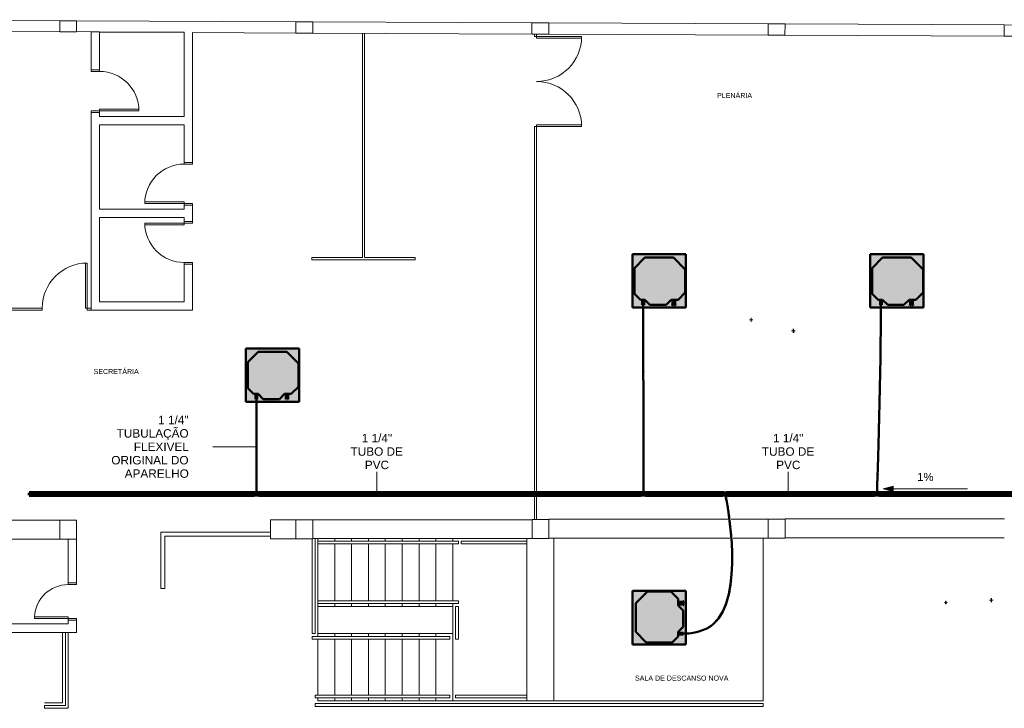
# Model space of a CAD drawing. Header units: millimetres. Extents: x -12292 to 200521, y -11012 to 10710.
# Tile 100 of 105: x 4952 to 22464, y -1882 to 10369. Entities that reach past the tile are written whole.
import ezdxf

# ---------------------------------------------------------------- set-up
doc = ezdxf.new("R2010")
doc.units = ezdxf.units.MM
doc.linetypes.add('Centro', pattern=[30, 12, -6, 6, -6])
doc.linetypes.add('Oculto 1_5', pattern=[2.2, 1.5, -0.7])
for name, color, linetype, lineweight in [('A-DETL', 90, 'Oculto 1_5', 18), ('DIVISORIAS', 7, 'Continuous', 18), ('ESQ', 7, 'Continuous', 18), ('G-ANNO-DIMS', 111, 'Continuous', 9), ('G-ANNO-TEXT', 231, 'Continuous', 18), ('M-EQPM', 50, 'Continuous', 50), ('P-PIPE', 3, 'Continuous', 70), ('P-PIPE-CNTR', 3, 'Centro', 50), ('P-PIPE-IDEN', 2, 'Continuous', 9), ('PAREDES', 7, 'Continuous', 18), ('PEM1-Layout Superior_dwg', 8, 'Continuous', 18), ('PILAR', 7, 'Continuous', 18)]:
    doc.layers.add(name, color=color, linetype=linetype, lineweight=lineweight)
doc.styles.add('Arial_1', font='arial.ttf', dxfattribs={"height": 144})
doc.styles.add('Arial_2', font='arial.ttf', dxfattribs={"height": 150})
doc.styles.add('Arial_3', font='arial.ttf', dxfattribs={"height": 90})

# ---------------------------------------------------------------- blocks, each defined once
blk = doc.blocks.new('Midea_VRF_Indoor_4-way Cassette_MI-56_71_80_Q4_DHN1-D _2nd DC_ - MI2-71Q4DHN1-V9-DRENO PAVIMENTO SUPERIOR')
at = {"layer": 'M-EQPM', "linetype": 'Oculto 1_5', "lineweight": 18}
h = blk.add_hatch(color=256, dxfattribs=at)
h.paths.add_polyline_path([(475, 266), (475, 475), (-475, 475), (-475, -475), (475, -475), (475, 266)])
h.paths.add_polyline_path([(438, 271), (438, 265), (426, 265), (426, 271), (425, 271), (425, 265), (335, 265), (335, 244), (434, 244), (434, 234), (335, 234), (335, 215), (425, 125), (425, -165), (335, -255), (335, -269), (425, -270), (425, -301), (335, -301), (335, -335), (230, -440), (-230, -440), (-415, -255), (-415, 255), (-206, 464), (206, 464), (335, 335), (335, 281), (425, 281), (425, 275), (426, 275), (426, 282), (438, 281), (438, 273)])
for points in [[(425, 5), (425, 125), (335, 215), (335, 335), (206, 464), (-206, 464), (-415, 255), (-415, -255), (-230, -440), (230, -440), (335, -335), (335, -255), (425, -165)], [(425, 268), (425, 281), (335, 281), (335, 265), (425, 266), (425, 266)], [(425, 239), (425, 244), (335, 244), (335, 235), (425, 235), (425, 238)], [(425, -285), (425, -269), (335, -270), (335, -301), (425, -300), (425, -289)]]:
    blk.add_hatch(color=256, dxfattribs=at).paths.add_polyline_path(points)
at = {"layer": 'M-EQPM'}
for p, q in [((0, 475), (-475, 475)), ((-475, 475), (-475, -475)), ((-475, -475), (-475, 475)), ((-475, 475), (475, 475)), ((-206, 464), (-415, 255)), ((-415, 255), (-206, 464)), ((206, 464), (-206, 464)), ((-206, 464), (206, 464)), ((475, 475), (0, 475)), ((335, 335), (206, 464)), ((206, 464), (335, 335)), ((475, -475), (475, 475)), ((475, 475), (475, -475)), ((-415, 255), (-415, -255)), ((-415, -255), (-415, 255)), ((335, 215), (335, 335)), ((335, 335), (335, 215)), ((425, 281), (335, 281)), ((335, 265), (425, 265)), ((425, 244), (335, 244)), ((335, 235), (425, 235)), ((425, 125), (335, 215)), ((335, 215), (425, 125)), ((425, 265), (425, 281)), ((425, -165), (425, 125)), ((425, 125), (425, -165)), ((335, -255), (425, -165)), ((425, -165), (335, -255)), ((-415, -255), (-230, -440)), ((-230, -440), (-415, -255)), ((230, -440), (335, -335)), ((335, -335), (230, -440)), ((335, -335), (335, -255)), ((335, -255), (335, -335)), ((425, -269), (335, -269)), ((335, -301), (425, -301)), ((425, -301), (425, -269)), ((-475, -475), (475, -475)), ((475, -475), (-475, -475)), ((-230, -440), (230, -440)), ((230, -440), (-230, -440))]:
    blk.add_line(p, q, dxfattribs=at)
blk = doc.blocks.new('Midea_VRF_Indoor_4-way Cassette_MI-56_71_80_Q4_DHN1-D _2nd DC_ - MI2-71Q4DHN1-V10-DRENO PAVIMENTO SUPERIOR')
at = {"layer": 'M-EQPM', "linetype": 'Oculto 1_5', "lineweight": 18}
h = blk.add_hatch(color=256, dxfattribs=at)
h.paths.add_polyline_path([(475, 235), (475, 475), (-475, 475), (-475, -475), (475, -475), (475, 235)])
h.paths.add_polyline_path([(438, 269), (438, 265), (426, 265), (426, 271), (425, 271), (425, 265), (335, 265), (335, 244), (425, 244), (425, 235), (335, 235), (335, 215), (425, 125), (425, -165), (335, -255), (335, -269), (425, -270), (425, -301), (335, -301), (335, -335), (230, -440), (-230, -440), (-415, -255), (-415, 255), (-206, 464), (206, 464), (335, 335), (335, 281), (425, 281), (425, 275), (426, 275), (426, 282), (438, 281), (438, 269)])
h.paths.add_polyline_path([(435, 235), (435, 234), (426, 235), (426, 244), (435, 244), (435, 235)])
for points in [[(425, 125), (335, 215), (335, 335), (206, 464), (-206, 464), (-415, 255), (-415, -255), (-230, -440), (230, -440), (335, -335), (335, -255), (425, -165), (425, -97)], [(425, 268), (425, 281), (335, 281), (335, 265), (425, 266), (425, 266)], [(425, 243), (425, 244), (335, 244), (335, 235), (425, 235), (425, 242)], [(425, -285), (425, -269), (335, -270), (335, -301), (425, -300), (425, -289)]]:
    blk.add_hatch(color=256, dxfattribs=at).paths.add_polyline_path(points)
at = {"layer": 'M-EQPM'}
for p, q in [((0, 475), (-475, 475)), ((-475, 475), (-475, -475)), ((-475, -475), (-475, 475)), ((-475, 475), (475, 475)), ((-206, 464), (-415, 255)), ((-415, 255), (-206, 464)), ((206, 464), (-206, 464)), ((-206, 464), (206, 464)), ((475, 475), (0, 475)), ((335, 335), (206, 464)), ((206, 464), (335, 335)), ((475, -475), (475, 475)), ((475, 475), (475, -475)), ((-415, 255), (-415, -255)), ((-415, -255), (-415, 255)), ((335, 215), (335, 335)), ((335, 335), (335, 215)), ((425, 281), (335, 281)), ((335, 265), (425, 265)), ((425, 244), (335, 244)), ((335, 235), (425, 235)), ((425, 125), (335, 215)), ((335, 215), (425, 125)), ((425, 265), (425, 281)), ((425, 235), (425, 244)), ((425, -165), (425, 125)), ((425, 125), (425, -165)), ((335, -255), (425, -165)), ((425, -165), (335, -255)), ((-415, -255), (-230, -440)), ((-230, -440), (-415, -255)), ((230, -440), (335, -335)), ((335, -335), (230, -440)), ((335, -335), (335, -255)), ((335, -255), (335, -335)), ((425, -269), (335, -269)), ((335, -301), (425, -301)), ((425, -301), (425, -269)), ((-475, -475), (475, -475)), ((475, -475), (-475, -475)), ((-230, -440), (230, -440)), ((230, -440), (-230, -440))]:
    blk.add_line(p, q, dxfattribs=at)
blk = doc.blocks.new('Midea_VRF_Indoor_4-way Cassette_MI-56_71_80_Q4_DHN1-D _2nd DC_ - MI2-71Q4DHN1-V11-DRENO PAVIMENTO SUPERIOR')
at = {"layer": 'M-EQPM', "linetype": 'Oculto 1_5', "lineweight": 18}
h = blk.add_hatch(color=256, dxfattribs=at)
h.paths.add_polyline_path([(475, 279), (475, 475), (-475, 475), (-475, -475), (475, -475), (475, 277)])
h.paths.add_polyline_path([(425, 279), (425, 265), (335, 265), (335, 244), (425, 244), (425, 235), (335, 235), (335, 215), (425, 125), (425, -165), (335, -255), (335, -269), (425, -270), (425, -301), (335, -301), (335, -335), (230, -440), (-230, -440), (-415, -255), (-415, 255), (-206, 464), (206, 464), (335, 335), (335, 281), (425, 281), (425, 280)])
for points in [[(425, 9), (425, 125), (335, 215), (335, 335), (206, 464), (-206, 464), (-415, 255), (-415, -255), (-230, -440), (230, -440), (335, -335), (335, -255), (425, -165)], [(425, 268), (425, 281), (335, 281), (335, 265), (425, 266), (425, 266)], [(425, 244), (425, 244), (335, 244), (335, 235), (425, 235), (425, 244)], [(425, -285), (425, -269), (335, -270), (335, -301), (425, -300), (425, -289)]]:
    blk.add_hatch(color=256, dxfattribs=at).paths.add_polyline_path(points)
at = {"layer": 'M-EQPM'}
for p, q in [((0, 475), (-475, 475)), ((-475, 475), (-475, -475)), ((-475, -475), (-475, 475)), ((-475, 475), (475, 475)), ((-206, 464), (-415, 255)), ((-415, 255), (-206, 464)), ((206, 464), (-206, 464)), ((-206, 464), (206, 464)), ((475, 475), (0, 475)), ((335, 335), (206, 464)), ((206, 464), (335, 335)), ((475, -475), (475, 475)), ((475, 475), (475, -475)), ((-415, 255), (-415, -255)), ((-415, -255), (-415, 255)), ((335, 215), (335, 335)), ((335, 335), (335, 215)), ((425, 281), (335, 281)), ((335, 265), (425, 265)), ((425, 244), (335, 244)), ((335, 235), (425, 235)), ((425, 125), (335, 215)), ((335, 215), (425, 125)), ((425, 265), (425, 281)), ((425, 235), (425, 244)), ((425, -165), (425, 125)), ((425, 125), (425, -165)), ((335, -255), (425, -165)), ((425, -165), (335, -255)), ((-415, -255), (-230, -440)), ((-230, -440), (-415, -255)), ((230, -440), (335, -335)), ((335, -335), (230, -440)), ((335, -335), (335, -255)), ((335, -255), (335, -335)), ((425, -269), (335, -269)), ((335, -301), (425, -301)), ((425, -301), (425, -269)), ((-475, -475), (475, -475)), ((475, -475), (-475, -475)), ((-230, -440), (230, -440)), ((230, -440), (-230, -440))]:
    blk.add_line(p, q, dxfattribs=at)
blk = doc.blocks.new('Midea_VRF_Indoor_4-way Cassette_MI-56_71_80_Q4_DHN1-D _2nd DC_ - MI2-71Q4DHN1-V16-DRENO PAVIMENTO SUPERIOR')
at = {"layer": 'M-EQPM', "linetype": 'Oculto 1_5', "lineweight": 18}
h = blk.add_hatch(color=256, dxfattribs=at)
h.paths.add_polyline_path([(-475, -475), (475, -475), (475, 475), (-475, 475), (-475, -440)])
h.paths.add_polyline_path([(230, -440), (-230, -440), (-415, -255), (-415, 255), (-206, 464), (206, 464), (335, 335), (335, 281), (425, 281), (425, 275), (426, 275), (426, 282), (438, 281), (438, 265), (426, 265), (426, 271), (425, 271), (425, 265), (335, 265), (335, 244), (425, 244), (425, 235), (335, 235), (335, 215), (425, 125), (425, -165), (335, -255), (335, -269), (425, -270), (425, -301), (335, -301), (335, -335)])
h.paths.add_polyline_path([(426, 234), (426, 244), (435, 244), (435, 234)])
for points in [[(230, -440), (335, -335), (335, -255), (425, -165), (425, 125), (335, 215), (335, 335), (206, 464), (-206, 464), (-415, 255), (-415, -255), (-230, -440), (5, -440)], [(425, 265), (425, 281), (335, 281), (335, 265)], [(335, 235), (425, 235), (425, 244), (335, 244), (335, 235)], [(335, -301), (425, -300), (425, -269), (335, -270), (335, -300)]]:
    blk.add_hatch(color=256, dxfattribs=at).paths.add_polyline_path(points)
at = {"layer": 'M-EQPM'}
for p, q in [((0, 475), (-475, 475)), ((-475, 475), (-475, -475)), ((-475, -475), (-475, 475)), ((-475, 475), (475, 475)), ((-206, 464), (-415, 255)), ((-415, 255), (-206, 464)), ((206, 464), (-206, 464)), ((-206, 464), (206, 464)), ((475, 475), (0, 475)), ((335, 335), (206, 464)), ((206, 464), (335, 335)), ((475, -475), (475, 475)), ((475, 475), (475, -475)), ((-415, 255), (-415, -255)), ((-415, -255), (-415, 255)), ((335, 215), (335, 335)), ((335, 335), (335, 215)), ((425, 281), (335, 281)), ((335, 265), (425, 265)), ((425, 244), (335, 244)), ((335, 235), (425, 235)), ((425, 125), (335, 215)), ((335, 215), (425, 125)), ((425, 265), (425, 281)), ((425, 235), (425, 244)), ((425, -165), (425, 125)), ((425, 125), (425, -165)), ((335, -255), (425, -165)), ((425, -165), (335, -255)), ((-415, -255), (-230, -440)), ((-230, -440), (-415, -255)), ((230, -440), (335, -335)), ((335, -335), (230, -440)), ((335, -335), (335, -255)), ((335, -255), (335, -335)), ((425, -269), (335, -269)), ((335, -301), (425, -301)), ((425, -301), (425, -269)), ((-475, -475), (475, -475)), ((475, -475), (-475, -475)), ((-230, -440), (230, -440)), ((230, -440), (-230, -440))]:
    blk.add_line(p, q, dxfattribs=at)
blk = doc.blocks.new('PEM1-Layout Superior_dwg_p60-964932-DRENO PAVIMENTO SUPERIOR')
at = {"layer": 'ESQ', "flags": 128}
blk.add_lwpolyline([(60, 750), (30, 750), (30, 150), (60, 150)], close=True, dxfattribs=at)
for points in [[(0, 0), (30, 0), (30, 150), (0, 150)], [(660, 0), (630, 0), (630, 150), (660, 150)]]:
    blk.add_lwpolyline(points, dxfattribs=at)
at = {"layer": 'ESQ'}
blk.add_arc((30, 151), 600, 359.9284, 87.1345, dxfattribs=at)
blk = doc.blocks.new('PEM1-Layout Superior_dwg-964791-DRENO PAVIMENTO SUPERIOR')
at = {"layer": 'DIVISORIAS'}
for p, q in [((43942, 58340), (43942, 57935)), ((43982, 57935), (43982, 58340))]:
    blk.add_line(p, q, dxfattribs=at)
at = {"layer": 'DIVISORIAS', "flags": 128}
for points in [[(40922, 66585), (40922, 62596), (41822, 62596), (41822, 62556), (39982, 62556), (39982, 62596), (40882, 62596), (40882, 66585)], [(43942, 66571), (43942, 66527), (43982, 66527), (43982, 66571)], [(43982, 58440), (43982, 64927), (43942, 64927), (43942, 58440)], [(29422, 61697), (35189, 61697), (35189, 61657), (29422, 61657)], [(36059, 61657), (35989, 61657), (35989, 61697), (36059, 61697)]]:
    blk.add_lwpolyline(points, dxfattribs=at)
for points in [[(43982, 66527), (43982, 66497), (44782, 66497), (44782, 66527)], [(43982, 64927), (43982, 64957), (44782, 64957), (44782, 64927)], [(35989, 61697), (35959, 61697), (35959, 62497), (35989, 62497)]]:
    blk.add_lwpolyline(points, close=True, dxfattribs=at)
at = {"layer": 'ESQ', "flags": 128}
for points in [[(36059, 65937), (36059, 65907), (36209, 65907), (36209, 65937)], [(36059, 65177), (36059, 65207), (36209, 65207), (36209, 65177)], [(37862, 64287), (37862, 64257), (37712, 64257), (37712, 64287)], [(37862, 63527), (37862, 63557), (37712, 63557), (37712, 63527)], [(37862, 63237), (37862, 63207), (37712, 63207), (37712, 63237)], [(37862, 62477), (37862, 62507), (37712, 62507), (37712, 62477)], [(39990, 57590), (39990, 55906), (40040, 55906), (40040, 57590)], [(40090, 57550), (42590, 57550), (42590, 57500), (40090, 57500)], [(40090, 56490), (42590, 56490), (42590, 56440), (40090, 56440)], [(35230, 54676), (35550, 54676), (35550, 55926)], [(35600, 55926), (35600, 54626), (35230, 54626), (35230, 54576), (35650, 54576), (35650, 55926)]]:
    blk.add_lwpolyline(points, dxfattribs=at)
for points in [[(36909, 65237), (36909, 65207), (36209, 65207), (36209, 65237)], [(37012, 63587), (37012, 63557), (37712, 63557), (37712, 63587)], [(37012, 63177), (37012, 63207), (37712, 63207), (37712, 63177)], [(39250, 57710), (37300, 57710), (37300, 56710), (37370, 56710), (37370, 57640), (39250, 57640), (37370, 57640), (37370, 56710), (37300, 56710), (37300, 57710)], [(43810, 57550), (42640, 57550), (42640, 57500), (43810, 57500)], [(42540, 56390), (42590, 56390), (42590, 55806), (42540, 55806)], [(39991, 55806), (42440, 55806), (42440, 55856), (39991, 55856)], [(40040, 54760), (42438, 54760), (42438, 54810), (40040, 54810)], [(40041, 54660), (43890, 54660), (48010, 54660), (48010, 54610), (40041, 54610)], [(43810, 54810), (42540, 54810), (42540, 54760), (43810, 54760)]]:
    blk.add_lwpolyline(points, close=True, dxfattribs=at)
at = {"layer": 'ESQ'}
for centre, radius, start, end in [((43982, 66527), 800, 270, 0), ((36209, 65207), 700, 0, 90), ((43982, 64927), 800, 0, 90), ((37711, 63558), 699, 89.9155, 180.0359), ((37711, 63207), 699, 179.9641, 270.0845), ((35989, 61697), 800, 90, 180)]:
    blk.add_arc(centre, radius, start, end, dxfattribs=at)
at = {"layer": 'PAREDES'}
for p, q in [((31600, 66827), (35760, 66809)), ((35800, 66808), (39700, 66790)), ((40000, 66789), (43899, 66771)), ((44199, 66770), (48099, 66752)), ((48399, 66751), (52299, 66733)), ((36059, 66608), (36209, 66608)), ((39999, 66589), (43898, 66571)), ((44198, 66570), (48098, 66552)), ((48398, 66551), (52298, 66534)), ((35500, 57925), (31600, 57925)), ((40000, 57931), (43910, 57931)), ((47380, 57940), (44200, 57940)), ((48100, 57940), (47441, 57940)), ((52300, 57946), (48400, 57946)), ((43900, 57595), (40000, 57595)), ((40090, 55856), (40090, 57590)), ((40390, 57590), (40390, 57550)), ((40390, 57500), (40390, 56490)), ((40690, 57590), (40690, 57550)), ((40690, 57500), (40690, 56490)), ((40990, 57590), (40990, 57550)), ((40990, 57500), (40990, 56490)), ((41290, 57590), (41290, 57550)), ((41290, 57500), (41290, 56490)), ((41590, 57590), (41590, 57550)), ((41590, 57500), (41590, 56490)), ((41890, 57590), (41890, 57550)), ((41890, 57500), (41890, 56490)), ((42190, 57590), (42190, 57550)), ((42190, 57500), (42190, 56490)), ((42490, 57550), (42490, 57590)), ((42490, 56490), (42490, 57500)), ((43810, 57596), (43810, 54710)), ((47415, 57600), (44200, 57600)), ((44290, 57596), (44290, 54710)), ((48100, 57600), (47475, 57600)), ((52297, 57606), (48400, 57606)), ((42490, 56390), (40090, 56390)), ((40390, 56440), (40390, 56390)), ((40690, 56440), (40690, 56390)), ((40990, 56440), (40990, 56390)), ((41290, 56440), (41290, 56390)), ((41590, 56440), (41590, 56390)), ((41890, 56440), (41890, 56390)), ((42190, 56440), (42190, 56390)), ((42490, 54707), (42490, 56440)), ((42490, 55906), (40090, 55906)), ((40390, 55856), (40390, 55906)), ((40690, 55856), (40690, 55906)), ((40990, 55856), (40990, 55906)), ((41290, 55856), (41290, 55906)), ((41590, 55856), (41590, 55906)), ((41890, 55856), (41890, 55906)), ((42190, 55856), (42190, 55906)), ((40090, 54810), (40090, 55806)), ((40390, 54810), (40390, 55806)), ((40690, 54810), (40690, 55806)), ((40990, 54810), (40990, 55806)), ((41290, 54810), (41290, 55806)), ((41590, 54810), (41590, 55806)), ((41890, 54810), (41890, 55806)), ((42190, 54810), (42190, 55806)), ((40390, 54709), (40390, 54760)), ((40690, 54709), (40690, 54760)), ((40990, 54709), (40990, 54760)), ((41290, 54708), (41290, 54760)), ((41590, 54708), (41590, 54760)), ((41890, 54708), (41890, 54760)), ((42190, 54707), (42190, 54760))]:
    blk.add_line(p, q, dxfattribs=at)
at = {"layer": 'PAREDES', "flags": 128}
for points in [[(31599, 66627), (36059, 66608), (36059, 65937), (36209, 65937), (36209, 66607), (37712, 66607)], [(37712, 66607), (37712, 65107), (36209, 65107), (36209, 65177), (36059, 65177), (36059, 61657), (37862, 61657), (37862, 62477), (37712, 62477), (37712, 61807), (36209, 61807), (36209, 63307), (37712, 63307), (37712, 63237), (37862, 63237), (37862, 63527), (37712, 63527), (37712, 63457), (36209, 63457), (36209, 64957), (37712, 64957), (37712, 64287), (37862, 64287), (37862, 66599), (39699, 66590)], [(39700, 57590), (39250, 57590), (39250, 57930), (39700, 57930)], [(31600, 57582), (33780, 57582), (33780, 55386), (33710, 55386), (33710, 55236), (33780, 55236), (33780, 54676), (33930, 54676), (33930, 55926), (35800, 55926), (35800, 56146), (35650, 56146), (35650, 56076), (33930, 56076), (33930, 57584), (35500, 57584)], [(35800, 57586), (35800, 56806), (35650, 56806), (35650, 57585)], [(48010, 57600), (48010, 54710), (40090, 54710), (40090, 54760)]]:
    blk.add_lwpolyline(points, dxfattribs=at)
at = {"layer": 'PILAR', "flags": 128}
for points in [[(35500, 66809), (35800, 66808), (35799, 66608), (35499, 66609)], [(39700, 66790), (40000, 66789), (39999, 66589), (39699, 66590)], [(43899, 66771), (44199, 66770), (44198, 66570), (43898, 66571)], [(48099, 66752), (48399, 66751), (48398, 66551), (48098, 66552)], [(52299, 66733), (52599, 66732), (52598, 66532), (52298, 66534)], [(44200, 57596), (43900, 57596), (43900, 57935), (44200, 57935)], [(48400, 57941), (48100, 57941), (48100, 57600), (48400, 57600)]]:
    blk.add_lwpolyline(points, close=True, dxfattribs=at)
for points in [[(35800, 57925), (35500, 57925), (35500, 57585), (35800, 57585), (35800, 57926)], [(40000, 57590), (39700, 57590), (39700, 57930), (40000, 57930), (40000, 57591)]]:
    blk.add_lwpolyline(points, dxfattribs=at)
at = {"rotation": 90}
blk.add_blockref('PEM1-Layout Superior_dwg_p60-964932-DRENO PAVIMENTO SUPERIOR', (35800, 56146), dxfattribs=at)

msp = doc.modelspace()

# ---------------------------------------------------------------- hatches: boundary and pattern name
at = {"layer": 'G-ANNO-DIMS'}
msp.add_hatch(color=256, dxfattribs=at).paths.add_polyline_path([(20309, 2022), (20489, 1974), (20489, 2070)])
at = {"layer": 'P-PIPE'}
for color, points in [(4, [(16563, 5287), (16572, 5287), (16571, 5296), (16562, 5296), (16562, 5287)]), (4, [(16609, 5283), (16609, 5295), (16592, 5295), (16592, 5283), (16609, 5283)]), (4, [(16603, 5295), (16603, 5296), (16599, 5296), (16599, 5295), (16601, 5295)]), (4, [(20798, 5286), (20800, 5286), (20799, 5295), (20790, 5295), (20790, 5286), (20797, 5286)]), (4, [(20828, 5283), (20837, 5283), (20837, 5295), (20820, 5295), (20820, 5283), (20826, 5283)]), (4, [(20830, 5295), (20830, 5296), (20826, 5296), (20826, 5295), (20828, 5295)]), (4, [(17967, 5024), (17969, 5024), (17968, 5033), (17958, 5033), (17958, 5024), (17966, 5024)]), (4, [(18708, 4830), (18723, 4830), (18723, 4842), (18706, 4842), (18706, 4830), (18707, 4830)]), (4, [(18710, 4829), (18721, 4829), (18721, 4830), (18708, 4830), (18708, 4829)]), (130, [(9123, 1912), (9122, 1922), (9122, 1932), (5123, 1932), (5123, 1912), (8998, 1912)]), (4, [(9122, 1915), (9122, 1928), (9122, 1916)]), (130, [(9184, 1932), (9204, 1932), (9204, 1949), (9185, 1948), (9184, 1932), (9204, 1937)]), (130, [(9204, 1916), (9204, 1932), (9184, 1932), (9185, 1916), (9204, 1916)]), (130, [(9204, 1932), (16001, 1932), (16002, 1952), (9204, 1952), (9204, 1937)]), (130, [(16002, 1912), (16001, 1922), (16001, 1932), (9204, 1932), (9204, 1912), (15874, 1912)]), (4, [(16001, 1915), (16001, 1928), (16001, 1916)]), (130, [(16063, 1932), (16083, 1932), (16083, 1949), (16063, 1948), (16063, 1932), (16083, 1937)]), (130, [(16064, 1916), (16083, 1916), (16083, 1932), (16063, 1932), (16063, 1916)]), (130, [(17458, 1912), (17458, 1922), (17458, 1932), (16083, 1932), (16083, 1912), (17249, 1912)]), (130, [(17477, 1916), (17477, 1924), (17477, 1932), (17458, 1932), (17458, 1916), (17477, 1916)]), (4, [(17458, 1915), (17458, 1928), (17458, 1916)]), (130, [(17520, 1932), (17539, 1932), (17539, 1949), (17520, 1948), (17520, 1932), (17539, 1937)]), (130, [(17539, 1916), (17539, 1932), (17520, 1932), (17520, 1916), (17539, 1916)]), (130, [(19083, 1932), (20155, 1932), (20155, 1952), (17539, 1952), (17539, 1932), (18166, 1932)]), (130, [(20155, 1912), (20155, 1922), (20155, 1932), (17539, 1932), (17539, 1912), (20000, 1912)]), (130, [(20174, 1916), (20174, 1924), (20174, 1932), (20155, 1932), (20155, 1916), (20174, 1916)]), (130, [(20217, 1932), (20236, 1932), (20236, 1949), (20217, 1948), (20217, 1932), (20236, 1937)]), (130, [(20236, 1916), (20236, 1932), (20217, 1932), (20217, 1916), (20236, 1916)]), (130, [(20236, 1932), (24309, 1932), (24309, 1952), (20236, 1952), (20236, 1937)]), (130, [(24309, 1912), (24309, 1922), (24309, 1932), (20236, 1932), (20236, 1912), (24125, 1912)]), (4, [(20155, 1915), (20155, 1922), (20155, 1916)]), (4, [(16752, 2), (16753, 2), (16753, 6), (16752, 6), (16752, 4)]), (4, [(16753, -4), (16765, -4), (16765, 13), (16753, 12), (16753, -4)]), (4, [(21430, -7), (21430, 1), (21420, 1), (21421, -7), (21430, -7)]), (4, [(22243, 33), (22243, 45), (22226, 45), (22226, 33), (22243, 33)]), (4, [(22228, 45), (22241, 45), (22241, 46), (22228, 46)]), (4, [(16753, -35), (16762, -34), (16762, -25), (16753, -25), (16753, -34)])]:
    msp.add_hatch(color=color, dxfattribs=at).paths.add_polyline_path(points)
h = msp.add_hatch(color=130, dxfattribs=at)
h.paths.add_polyline_path([(5123, 1946), (5123, 1946), (6248, 1945)])
h.paths.add_polyline_path([(8082, 1932), (9122, 1932), (9123, 1952), (5123, 1952), (5123, 1932), (6248, 1932)])
h = msp.add_hatch(color=130, dxfattribs=at)
h.paths.add_polyline_path([(9142, 1941), (9142, 1949), (9123, 1948), (9122, 1941)])
h.paths.add_polyline_path([(9122, 1932), (9142, 1932), (9142, 1941), (9122, 1941), (9122, 1937)])
h = msp.add_hatch(color=130, dxfattribs=at)
h.paths.add_polyline_path([(9142, 1916), (9142, 1916), (9142, 1916)])
h.paths.add_polyline_path([(9123, 1916), (9142, 1916), (9142, 1932), (9122, 1932), (9123, 1916)])
h = msp.add_hatch(color=130, dxfattribs=at)
h.paths.add_polyline_path([(9184, 1948), (9184, 1948), (9184, 1948)])
h.paths.add_polyline_path([(9142, 1932), (9184, 1932), (9184, 1948), (9142, 1947), (9142, 1936)])
h = msp.add_hatch(color=130, dxfattribs=at)
h.paths.add_polyline_path([(9163, 1916), (9184, 1917), (9184, 1932), (9142, 1932), (9142, 1916)])
h.paths.add_polyline_path([(9142, 1918), (9142, 1918), (9184, 1918)])
h.paths.add_polyline_path([(9142, 1928), (9142, 1928), (9184, 1928)])
h = msp.add_hatch(color=130, dxfattribs=at)
h.paths.add_polyline_path([(9163, 1916), (9163, 1916), (9163, 1916)])
h.paths.add_polyline_path([(9168, 1948), (9168, 1948), (9163, 1949), (9163, 1948), (9168, 1948)])
h = msp.add_hatch(color=130, dxfattribs=at)
h.paths.add_polyline_path([(16021, 1941), (16021, 1949), (16001, 1948), (16001, 1941)])
h.paths.add_polyline_path([(16001, 1932), (16021, 1932), (16021, 1941), (16001, 1941), (16001, 1937)])
h = msp.add_hatch(color=130, dxfattribs=at)
h.paths.add_polyline_path([(16021, 1916), (16021, 1916), (16021, 1916)])
h.paths.add_polyline_path([(16002, 1916), (16021, 1916), (16021, 1932), (16001, 1932), (16001, 1916)])
h = msp.add_hatch(color=130, dxfattribs=at)
h.paths.add_polyline_path([(16063, 1948), (16063, 1948), (16063, 1948)])
h.paths.add_polyline_path([(16021, 1932), (16063, 1932), (16063, 1948), (16021, 1947), (16021, 1936)])
h = msp.add_hatch(color=130, dxfattribs=at)
h.paths.add_polyline_path([(16042, 1916), (16063, 1917), (16063, 1932), (16021, 1932), (16021, 1916)])
h.paths.add_polyline_path([(16021, 1918), (16021, 1918), (16063, 1918)])
h.paths.add_polyline_path([(16021, 1928), (16021, 1928), (16063, 1928)])
h = msp.add_hatch(color=130, dxfattribs=at)
h.paths.add_polyline_path([(16042, 1916), (16042, 1916), (16042, 1916)])
h.paths.add_polyline_path([(16047, 1948), (16047, 1948), (16042, 1949), (16042, 1948), (16047, 1948)])
h = msp.add_hatch(color=130, dxfattribs=at)
h.paths.add_polyline_path([(16083, 1937), (16083, 1937), (16333, 1937)])
h.paths.add_polyline_path([(16083, 1932), (17458, 1932), (17458, 1952), (16083, 1952), (16083, 1932)])
h = msp.add_hatch(color=130, dxfattribs=at)
h.paths.add_polyline_path([(17477, 1941), (17477, 1949), (17458, 1948), (17458, 1941)])
h.paths.add_polyline_path([(17458, 1932), (17477, 1932), (17477, 1941), (17458, 1941), (17458, 1937)])
h = msp.add_hatch(color=130, dxfattribs=at)
h.paths.add_polyline_path([(17520, 1948), (17520, 1948), (17520, 1948)])
h.paths.add_polyline_path([(17477, 1932), (17520, 1932), (17520, 1948), (17477, 1947), (17477, 1936)])
h = msp.add_hatch(color=130, dxfattribs=at)
h.paths.add_polyline_path([(17499, 1916), (17520, 1917), (17520, 1932), (17477, 1932), (17477, 1916)])
h.paths.add_polyline_path([(17477, 1918), (17477, 1918), (17520, 1918)])
h.paths.add_polyline_path([(17477, 1928), (17477, 1928), (17520, 1928)])
h = msp.add_hatch(color=130, dxfattribs=at)
h.paths.add_polyline_path([(17499, 1916), (17499, 1916), (17499, 1916)])
h.paths.add_polyline_path([(17503, 1948), (17503, 1948), (17499, 1949), (17499, 1948), (17503, 1948)])
h = msp.add_hatch(color=130, dxfattribs=at)
h.paths.add_polyline_path([(20174, 1941), (20174, 1949), (20155, 1948), (20155, 1941)])
h.paths.add_polyline_path([(20155, 1932), (20174, 1932), (20174, 1941), (20155, 1941), (20155, 1937)])
h = msp.add_hatch(color=130, dxfattribs=at)
h.paths.add_polyline_path([(20217, 1948), (20217, 1948), (20217, 1948)])
h.paths.add_polyline_path([(20174, 1932), (20217, 1932), (20217, 1948), (20174, 1947), (20174, 1932)])
h = msp.add_hatch(color=130, dxfattribs=at)
h.paths.add_polyline_path([(20195, 1916), (20217, 1917), (20217, 1932), (20174, 1932), (20174, 1916)])
h.paths.add_polyline_path([(20174, 1918), (20174, 1918), (20217, 1918)])
h.paths.add_polyline_path([(20174, 1928), (20174, 1928), (20217, 1928)])
h = msp.add_hatch(color=130, dxfattribs=at)
h.paths.add_polyline_path([(20196, 1916), (20196, 1916), (20195, 1916)])
h.paths.add_polyline_path([(20200, 1948), (20200, 1948), (20195, 1949), (20196, 1948), (20200, 1948)])

# ---------------------------------------------------------------- linework, layer by layer
at = {"layer": 'A-DETL', "color": 120, "linetype": 'Continuous'}
for p, q in [((9164, 1916), (9164, 1948)), ((16043, 1916), (16043, 1948)), ((17499, 1916), (17499, 1948)), ((20196, 1916), (20196, 1948))]:
    msp.add_line(p, q, dxfattribs=at)
for centre, major_axis, start_param, end_param in [((9123, 1932), (0, 16.7), 0.458742, 0.523599), ((9123, 1932), (0, 16.7), 0.785398, 0.920431), ((9123, 1932), (0, 20), 4.712389, 5.759587), ((9123, 1932), (0, 20), 3.665191, 4.712389), ((9204, 1932), (0, 16.7), 0, 0.920431), ((9204, 1932), (0, 16.7), 4.712389, 6.021386), ((9204, 1932), (0, 16.7), 3.403392, 4.712389), ((16002, 1932), (0, 16.7), 0.458742, 0.523599), ((16002, 1932), (0, 16.7), 0.785398, 0.920431), ((16002, 1932), (0, 20), 4.712389, 5.759587), ((16002, 1932), (0, 20), 3.665191, 4.712389), ((16083, 1932), (0, 16.7), 0, 0.920431), ((16083, 1932), (0, 16.7), 4.712389, 6.021386), ((16083, 1932), (0, 16.7), 3.403392, 4.712389), ((17458, 1932), (0, 20), 4.712389, 5.759587), ((17458, 1932), (0, 16.7), 0.458742, 0.523599), ((17458, 1932), (0, 16.7), 0.785398, 0.920431), ((17458, 1932), (0, 20), 3.665191, 4.712389), ((17539, 1932), (0, 16.7), 0, 0.920431), ((17539, 1932), (0, 16.7), 4.712389, 6.021386), ((17539, 1932), (0, 16.7), 3.403392, 4.712389), ((20155, 1932), (0, 20), 4.712389, 5.759587), ((20155, 1932), (0, 16.7), 0.458742, 0.523599), ((20155, 1932), (0, 16.7), 0.785398, 0.920431), ((20155, 1932), (0, 20), 3.665191, 4.712389), ((20236, 1932), (0, 16.7), 0, 0.920431), ((20236, 1932), (0, 16.7), 4.712389, 6.021386), ((20236, 1932), (0, 16.7), 3.403392, 4.712389), ((9123, 1932), (0, 16.7), 2.221162, 2.356194), ((9204, 1932), (0, 16.7), 2.221162, 3.141593), ((16002, 1932), (0, 16.7), 2.221162, 2.356194), ((16083, 1932), (0, 16.7), 2.221162, 3.141593), ((17458, 1932), (0, 16.7), 2.221162, 2.356194), ((17539, 1932), (0, 16.7), 2.221162, 3.141593), ((20155, 1932), (0, 16.7), 2.221162, 2.356194), ((20236, 1932), (0, 16.7), 2.221162, 3.141593)]:
    msp.add_ellipse(centre, major_axis=major_axis, ratio=0.01, start_param=start_param, end_param=end_param, dxfattribs=at)
for points in [[(9165, 1948), (9164, 1938), (9164, 1932), (9164, 1932)], [(16044, 1947), (16044, 1937), (16043, 1932), (16043, 1932)], [(17503, 1918), (17501, 1927), (17499, 1932), (17499, 1932)], [(20198, 1947), (20197, 1937), (20196, 1932), (20196, 1932)]]:
    msp.add_open_spline(points, degree=3, dxfattribs=at)
at = {"layer": 'G-ANNO-DIMS'}
for p, q in [((20489, 2070), (20309, 2022)), ((20309, 2022), (20489, 1974)), ((21809, 2022), (20309, 2022)), ((20489, 1974), (20489, 2070))]:
    msp.add_line(p, q, dxfattribs=at)
at = {"layer": 'P-PIPE', "color": 4}
for p, q in [((16562, 5296), (16562, 5287)), ((16572, 5296), (16562, 5296)), ((16562, 5296), (16562, 5296)), ((16562, 5287), (16562, 5286)), ((16562, 5287), (16562, 5287)), ((16562, 5287), (16572, 5287)), ((16562, 5286), (16572, 5286)), ((16562, 5286), (16572, 5286)), ((16572, 5287), (16572, 5296)), ((16572, 5296), (16572, 5296)), ((16572, 5286), (16572, 5287)), ((16572, 5287), (16572, 5287)), ((16592, 5295), (16592, 5283)), ((16609, 5295), (16592, 5295)), ((16592, 5283), (16609, 5283)), ((16593, 5296), (16593, 5295)), ((16608, 5295), (16608, 5296)), ((16609, 5283), (16609, 5295)), ((20789, 5295), (20789, 5286)), ((20789, 5295), (20800, 5295)), ((20789, 5295), (20790, 5295)), ((20789, 5286), (20790, 5286)), ((20789, 5286), (20800, 5286)), ((20790, 5296), (20790, 5295)), ((20799, 5295), (20799, 5296)), ((20800, 5286), (20800, 5295)), ((20800, 5295), (20800, 5295)), ((20800, 5286), (20800, 5286)), ((20820, 5295), (20820, 5283)), ((20820, 5295), (20837, 5295)), ((20820, 5283), (20837, 5283)), ((20821, 5296), (20821, 5295)), ((20836, 5295), (20836, 5296)), ((20837, 5283), (20837, 5295)), ((17957, 5024), (17957, 5023)), ((17957, 5024), (17969, 5024)), ((17957, 5024), (17958, 5024)), ((17957, 5023), (17969, 5023)), ((17957, 5023), (17969, 5023)), ((17958, 5033), (17958, 5024)), ((17969, 5033), (17958, 5033)), ((17958, 5033), (17958, 5033)), ((17969, 5024), (17958, 5024)), ((17958, 5024), (17958, 5024)), ((17969, 5024), (17969, 5033)), ((17969, 5033), (17969, 5033)), ((17969, 5023), (17969, 5024)), ((17969, 5024), (17969, 5024)), ((17969, 5024), (17969, 5024)), ((18705, 4830), (18705, 4829)), ((18705, 4830), (18724, 4830)), ((18705, 4830), (18705, 4830)), ((18705, 4829), (18708, 4829)), ((18705, 4829), (18724, 4829)), ((18706, 4842), (18706, 4830)), ((18723, 4842), (18706, 4842)), ((18707, 4830), (18706, 4830)), ((18721, 4829), (18724, 4829)), ((18723, 4830), (18722, 4830)), ((18723, 4830), (18723, 4842)), ((18724, 4829), (18724, 4830)), ((18724, 4830), (18724, 4830)), ((9123, 1952), (5123, 1952)), ((9142, 1949), (9123, 1949)), ((9185, 1948), (9142, 1948)), ((9164, 1949), (9163, 1949)), ((9163, 1948), (9163, 1948)), ((9204, 1949), (9185, 1949)), ((16002, 1952), (9204, 1952)), ((16021, 1949), (16002, 1949)), ((16064, 1948), (16021, 1948)), ((16043, 1949), (16042, 1949)), ((16042, 1948), (16042, 1948)), ((16083, 1949), (16064, 1949)), ((17458, 1952), (16083, 1952)), ((17477, 1949), (17458, 1949)), ((17520, 1948), (17477, 1948)), ((17499, 1949), (17499, 1949)), ((17499, 1948), (17499, 1948)), ((17539, 1949), (17520, 1949)), ((20155, 1952), (17539, 1952)), ((20174, 1949), (20155, 1949)), ((20217, 1948), (20174, 1948)), ((20196, 1948), (20195, 1948)), ((20196, 1949), (20196, 1949)), ((20236, 1949), (20217, 1949)), ((24309, 1952), (20236, 1952)), ((5123, 1912), (9123, 1912)), ((9123, 1916), (9142, 1916)), ((9142, 1916), (9185, 1916)), ((9163, 1916), (9164, 1916)), ((9163, 1916), (9163, 1916)), ((9185, 1916), (9204, 1916)), ((9204, 1912), (16002, 1912)), ((16002, 1916), (16021, 1916)), ((16021, 1916), (16064, 1916)), ((16042, 1916), (16043, 1916)), ((16042, 1916), (16042, 1916)), ((16064, 1916), (16083, 1916)), ((16083, 1912), (17458, 1912)), ((17458, 1916), (17477, 1916)), ((17477, 1916), (17520, 1916)), ((17499, 1916), (17499, 1916)), ((17499, 1916), (17499, 1916)), ((17520, 1916), (17539, 1916)), ((17539, 1912), (20155, 1912)), ((20155, 1916), (20174, 1916)), ((20174, 1916), (20217, 1916)), ((20195, 1916), (20196, 1916)), ((20196, 1916), (20196, 1916)), ((20217, 1916), (20236, 1916)), ((20236, 1912), (24309, 1912)), ((16753, 12), (16752, 12)), ((16765, 13), (16753, 13)), ((16753, -4), (16753, 13)), ((16765, -4), (16765, 13)), ((21419, 2), (21419, 1)), ((21420, 1), (21420, -7)), ((21431, -7), (21431, 1)), ((21432, 1), (21432, 2)), ((22225, 46), (22225, 45)), ((22228, 46), (22225, 46)), ((22244, 46), (22225, 46)), ((22244, 45), (22225, 45)), ((22225, 45), (22225, 45)), ((22226, 45), (22226, 33)), ((22226, 45), (22227, 45)), ((22226, 33), (22243, 33)), ((22244, 46), (22241, 46)), ((22242, 45), (22243, 45)), ((22243, 33), (22243, 45)), ((22244, 45), (22244, 46)), ((22244, 45), (22244, 45)), ((16752, -4), (16753, -4)), ((16753, -25), (16752, -25)), ((16752, -34), (16753, -34)), ((16753, -4), (16765, -4)), ((16762, -24), (16753, -24)), ((16753, -35), (16753, -24)), ((16753, -25), (16753, -24)), ((16753, -35), (16762, -35)), ((16753, -35), (16753, -35)), ((16762, -25), (16762, -24)), ((16762, -35), (16762, -24)), ((16762, -35), (16762, -35))]:
    msp.add_line(p, q, dxfattribs=at)
at = {"layer": 'P-PIPE', "color": 130, "lineweight": 50}
for p, q in [((16058, 5212), (16026, 5212)), ((16058, 5128), (16026, 5128)), ((20286, 5212), (20254, 5212)), ((20286, 5127), (20254, 5128)), ((16059, 5043), (16027, 5043)), ((16059, 4959), (16027, 4959)), ((20285, 5043), (20253, 5043)), ((20285, 4959), (20253, 4959)), ((16059, 4875), (16027, 4875)), ((16059, 4791), (16027, 4791)), ((20283, 4791), (20251, 4791)), ((20284, 4875), (20252, 4875)), ((16059, 4707), (16027, 4707)), ((16059, 4623), (16027, 4623)), ((20281, 4623), (20249, 4623)), ((20282, 4707), (20250, 4707)), ((16059, 4539), (16027, 4539)), ((16060, 4455), (16028, 4455)), ((20279, 4454), (20247, 4455)), ((20280, 4539), (20248, 4539)), ((16060, 4371), (16028, 4371)), ((16060, 4287), (16028, 4287)), ((20276, 4286), (20244, 4287)), ((20277, 4370), (20245, 4371)), ((16060, 4203), (16028, 4203)), ((16060, 4119), (16028, 4118)), ((16061, 4034), (16029, 4034)), ((20271, 4034), (20239, 4034)), ((20273, 4118), (20241, 4119)), ((20275, 4202), (20243, 4203)), ((16061, 3950), (16029, 3950)), ((16061, 3866), (16029, 3866)), ((20268, 3866), (20236, 3866)), ((20270, 3950), (20238, 3950)), ((16061, 3782), (16029, 3782)), ((16061, 3698), (16029, 3698)), ((20265, 3697), (20233, 3698)), ((20266, 3781), (20234, 3782)), ((9179, 3535), (9147, 3535)), ((16062, 3614), (16030, 3614)), ((16062, 3530), (16030, 3530)), ((20261, 3529), (20229, 3530)), ((20263, 3613), (20231, 3614)), ((9179, 3451), (9147, 3451)), ((9179, 3367), (9147, 3367)), ((16062, 3446), (16030, 3446)), ((16062, 3362), (16030, 3362)), ((20257, 3361), (20225, 3362)), ((20259, 3445), (20227, 3446)), ((9179, 3282), (9147, 3282)), ((9179, 3198), (9147, 3198)), ((16062, 3278), (16030, 3278)), ((16063, 3194), (16031, 3193)), ((20253, 3193), (20221, 3194)), ((20255, 3277), (20223, 3278)), ((9180, 3114), (9148, 3113)), ((9180, 3029), (9148, 3029)), ((16063, 3109), (16031, 3109)), ((16063, 3025), (16031, 3025)), ((20249, 3025), (20217, 3025)), ((20251, 3109), (20219, 3109)), ((9180, 2945), (9148, 2945)), ((9180, 2860), (9148, 2860)), ((16063, 2941), (16031, 2941)), ((16063, 2857), (16031, 2857)), ((20245, 2856), (20213, 2857)), ((20247, 2940), (20215, 2941)), ((9181, 2776), (9149, 2776)), ((9181, 2692), (9149, 2692)), ((16063, 2773), (16031, 2773)), ((16063, 2689), (16031, 2689)), ((20240, 2688), (20208, 2689)), ((20242, 2772), (20210, 2773)), ((9181, 2607), (9149, 2607)), ((9181, 2523), (9149, 2523)), ((16063, 2605), (16031, 2605)), ((16063, 2521), (16031, 2521)), ((20235, 2520), (20203, 2521)), ((20238, 2604), (20206, 2605)), ((9182, 2439), (9150, 2438)), ((9182, 2354), (9150, 2354)), ((16063, 2437), (16031, 2437)), ((16063, 2353), (16031, 2353)), ((20230, 2352), (20198, 2353)), ((20232, 2436), (20200, 2437)), ((9182, 2270), (9150, 2270)), ((9182, 2185), (9150, 2185)), ((16063, 2268), (16031, 2269)), ((16063, 2184), (16031, 2184)), ((20224, 2184), (20192, 2185)), ((20227, 2268), (20195, 2269)), ((9182, 2101), (9150, 2101)), ((9182, 2016), (9150, 2017)), ((16062, 2100), (16030, 2100)), ((16062, 2016), (16030, 2016)), ((20218, 2015), (20186, 2017)), ((20221, 2100), (20189, 2101)), ((17501, 1848), (17533, 1855)), ((17516, 1767), (17548, 1773)), ((17530, 1686), (17562, 1691)), ((17543, 1604), (17574, 1609)), ((17554, 1523), (17586, 1527)), ((17565, 1441), (17597, 1445)), ((17574, 1359), (17606, 1362)), ((17583, 1277), (17615, 1280)), ((17590, 1194), (17622, 1197)), ((17596, 1112), (17628, 1114)), ((17601, 1030), (17633, 1031)), ((17605, 947), (17637, 948)), ((17607, 865), (17639, 865)), ((17608, 782), (17640, 782)), ((17601, 535), (17633, 533)), ((17605, 617), (17637, 616)), ((17608, 700), (17640, 699)), ((17586, 371), (17618, 367)), ((17595, 453), (17627, 450)), ((17561, 209), (17592, 203)), ((17575, 290), (17607, 285)), ((17522, 49), (17553, 40)), ((17543, 128), (17575, 121)), ((17467, -104), (17496, -117)), ((17497, -29), (17527, -39)), ((17339, -311), (17363, -332)), ((17388, -247), (17415, -265)), ((17431, -177), (17459, -193)), ((16995, -510), (17002, -541)), ((17073, -487), (17083, -517)), ((17147, -456), (17161, -485)), ((17218, -416), (17235, -443)), ((17282, -368), (17303, -392)), ((16834, -535), (16836, -567)), ((16915, -526), (16920, -557))]:
    msp.add_line(p, q, dxfattribs=at)
at = {"layer": 'P-PIPE', "color": 4}
for centre, major_axis, ratio, start_param, end_param in [((5123, 1932), (0, 20), 0.01, 0, 1.570796), ((5123, 1932), (0, 20), 0.01, 1.570796, 3.141593), ((9123, 1932), (0, 20), 0.01, 0, 1.570796), ((9123, 1932), (0, 16.7), 0.01, 0, 0.455761), ((9123, 1932), (0, 16.7), 0.01, 0.523599, 0.785398), ((9123, 1932), (0, 20), 0.01, 1.570796, 3.141593), ((9123, 1932), (0, 20), 0.01, 5.759587, 6.021386), ((9142, 1932), (0, 16.7), 0.01, 0, 1.570796), ((9142, 1932), (0, 16.7), 0.01, 1.570796, 3.141593), ((9163, 1932), (0, 16.7), 0.99995, 6.021386, 6.544985), ((9185, 1932), (0, 16.7), 0.01, 0, 1.570796), ((9185, 1932), (0, 16.7), 0.01, 1.570796, 3.141593), ((9204, 1932), (0, 20), 0.01, 0, 1.570796), ((9204, 1932), (0, 20), 0.01, 1.570796, 3.141593), ((16002, 1932), (0, 20), 0.01, 0, 1.570796), ((16002, 1932), (0, 16.7), 0.01, 0, 0.455761), ((16002, 1932), (0, 16.7), 0.01, 0.523599, 0.785398), ((16002, 1932), (0, 20), 0.01, 1.570796, 3.141593), ((16002, 1932), (0, 20), 0.01, 5.759587, 6.021386), ((16021, 1932), (0, 16.7), 0.01, 0, 1.570796), ((16021, 1932), (0, 16.7), 0.01, 1.570796, 3.141593), ((16042, 1932), (0, 16.7), 0.99995, 6.021386, 6.544985), ((16064, 1932), (0, 16.7), 0.01, 0, 1.570796), ((16064, 1932), (0, 16.7), 0.01, 1.570796, 3.141593), ((16083, 1932), (0, 20), 0.01, 0, 1.570796), ((16083, 1932), (0, 20), 0.01, 1.570796, 3.141593), ((17458, 1932), (0, 20), 0.01, 0, 1.570796), ((17458, 1932), (0, 20), 0.01, 5.759587, 6.021386), ((17458, 1932), (0, 16.7), 0.01, 0, 0.455761), ((17458, 1932), (0, 16.7), 0.01, 0.523599, 0.785398), ((17458, 1932), (0, 20), 0.01, 1.570796, 3.141593), ((17477, 1932), (0, 16.7), 0.01, 0, 1.570796), ((17477, 1932), (0, 16.7), 0.01, 1.570796, 3.141593), ((17499, 1932), (0, 16.7), 0.99995, 6.021386, 6.544985), ((17520, 1932), (0, 16.7), 0.01, 0, 1.570796), ((17520, 1932), (0, 16.7), 0.01, 1.570796, 3.141593), ((17539, 1932), (0, 20), 0.01, 0, 1.570796), ((17539, 1932), (0, 20), 0.01, 1.570796, 3.141593), ((20155, 1932), (0, 20), 0.01, 0, 1.570796), ((20155, 1932), (0, 20), 0.01, 5.759587, 6.021386), ((20155, 1932), (0, 16.7), 0.01, 0, 0.455761), ((20155, 1932), (0, 16.7), 0.01, 0.523599, 0.785398), ((20155, 1932), (0, 20), 0.01, 1.570796, 3.141593), ((20174, 1932), (0, 16.7), 0.01, 0, 1.570796), ((20174, 1932), (0, 16.7), 0.01, 1.570796, 3.141593), ((20196, 1932), (0, 16.7), 0.99995, 6.021386, 6.544985), ((20217, 1932), (0, 16.7), 0.01, 0, 1.570796), ((20217, 1932), (0, 16.7), 0.01, 1.570796, 3.141593), ((20236, 1932), (0, 20), 0.01, 0, 1.570796), ((20236, 1932), (0, 20), 0.01, 1.570796, 3.141593), ((9123, 1932), (0, 16.7), 0.01, 2.356194, 3.141593), ((9123, 1932), (0, 20), 0.01, 3.403392, 3.665191), ((9163, 1932), (0, 16.7), 0.99995, 2.879793, 3.403392), ((16002, 1932), (0, 16.7), 0.01, 2.356194, 3.141593), ((16002, 1932), (0, 20), 0.01, 3.403392, 3.665191), ((16042, 1932), (0, 16.7), 0.99995, 2.879793, 3.403392), ((17458, 1932), (0, 16.7), 0.01, 2.356194, 3.141593), ((17458, 1932), (0, 20), 0.01, 3.403392, 3.665191), ((17499, 1932), (0, 16.7), 0.99995, 2.879793, 3.403392), ((20155, 1932), (0, 16.7), 0.01, 2.356194, 3.141593), ((20155, 1932), (0, 20), 0.01, 3.403392, 3.665191), ((20196, 1932), (0, 16.7), 0.99995, 2.879793, 3.403392), ((21425, 2), (-6.25, 0), 0.00001, 0, 3.141588), ((21425, 2), (6.25, 0), 0.00001, 0, 3.141588), ((21425, 1), (-6.25, 0), 0.00001, 3.141593, 6.28318), ((21425, 1), (6.25, 0), 0.00001, 3.141593, 3.665186), ((21425, 1), (-5.26, 0), 0.00001, 3.141593, 6.28318), ((21425, 1), (-5.26, 0), 0.00001, 0, 0.261794), ((21425, 1), (-5.26, 0), 0.00001, 2.879788, 3.141588), ((21425, 1), (6.25, 0), 0.00001, 5.759582, 6.28318), ((21425, -7), (-5.26, 0), 0.00001, 3.141593, 6.28318), ((21425, -7), (-5.26, 0), 0.00001, 0, 0.261794), ((21425, -7), (-5.26, 0), 0.00001, 2.879788, 3.141588)]:
    msp.add_ellipse(centre, major_axis=major_axis, ratio=ratio, start_param=start_param, end_param=end_param, dxfattribs=at)
at = {"layer": 'P-PIPE-CNTR', "color": 130, "linetype": 'Continuous'}
for p, q in [((16567, 5296), (16567, 5286)), ((16601, 5283), (16601, 5296)), ((20795, 5296), (20795, 5286)), ((20828, 5296), (20828, 5283)), ((17963, 5033), (17963, 5023)), ((18714, 4842), (18714, 4829)), ((9122, 1932), (5123, 1932)), ((9123, 1932), (9204, 1932)), ((9164, 1932), (9163, 1932)), ((16001, 1932), (9204, 1932)), ((16002, 1932), (16083, 1932)), ((16043, 1932), (16042, 1932)), ((17458, 1932), (16083, 1932)), ((17458, 1932), (17539, 1932)), ((17499, 1932), (17499, 1932)), ((20155, 1932), (17539, 1932)), ((20155, 1932), (20236, 1932)), ((20196, 1932), (20195, 1932)), ((24309, 1932), (20236, 1932)), ((16752, 4), (16765, 4)), ((21425, -7), (21425, 2)), ((22234, 33), (22234, 46)), ((16752, -30), (16762, -30))]:
    msp.add_line(p, q, dxfattribs=at)
for points in [[(16042, 5296), (16042, 4229), (16053, 2146), (16044, 1947)], [(20270, 5296), (20270, 4228), (20213, 2145), (20198, 1947)], [(9163, 3620), (9163, 3095), (9168, 2085), (9165, 1948)]]:
    msp.add_open_spline(points, degree=3, dxfattribs=at)
msp.add_open_spline([(16752, -554), (16937, -554), (17935, -329), (17544, 1745), (17503, 1918)], degree=3, knots=[0, 0, 0, 0, 1.815728, 9.065839, 9.065839, 9.065839, 9.065839], dxfattribs=at)
at = {"layer": 'P-PIPE-IDEN'}
for p, q in [((9147, 2768), (8385, 2767)), ((11306, 1932), (11306, 2325)), ((18621, 1932), (18621, 2325))]:
    msp.add_line(p, q, dxfattribs=at)

# ---------------------------------------------------------------- block references
at = {"layer": 'M-EQPM', "rotation": 269.9999999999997}
for name, p in [('Midea_VRF_Indoor_4-way Cassette_MI-56_71_80_Q4_DHN1-D _2nd DC_ - MI2-71Q4DHN1-V9-DRENO PAVIMENTO SUPERIOR', (16327, 5721)), ('Midea_VRF_Indoor_4-way Cassette_MI-56_71_80_Q4_DHN1-D _2nd DC_ - MI2-71Q4DHN1-V10-DRENO PAVIMENTO SUPERIOR', (20555, 5721)), ('Midea_VRF_Indoor_4-way Cassette_MI-56_71_80_Q4_DHN1-D _2nd DC_ - MI2-71Q4DHN1-V11-DRENO PAVIMENTO SUPERIOR', (9448, 4045))]:
    msp.add_blockref(name, p, dxfattribs=at)
at = {"layer": 'M-EQPM'}
msp.add_blockref('Midea_VRF_Indoor_4-way Cassette_MI-56_71_80_Q4_DHN1-D _2nd DC_ - MI2-71Q4DHN1-V16-DRENO PAVIMENTO SUPERIOR', (16327, -269), dxfattribs=at)
at = {"layer": 'PEM1-Layout Superior_dwg', "color": 7}
msp.add_blockref('PEM1-Layout Superior_dwg-964791-DRENO PAVIMENTO SUPERIOR', (-29835, -56458), dxfattribs=at)

# ---------------------------------------------------------------- texts
at = {"layer": 'G-ANNO-TEXT', "color": 1, "lineweight": 9, "char_height": 90, "attachment_point": 1, "style": 'Arial_3'}
for s, insert, width in [('PLENÁRIA', (17356, 9065), 755.19), ('SECRETÁRIA', (6267, 4155), 971.65), ('SALA DE DESCANSO NOVA', (15896, -1300), 2020.25)]:
    msp.add_mtext(s, dxfattribs=dict(at, insert=insert, width=width))

# ---------------------------------------------------------------- next in the draw order: texts
at = {"layer": 'G-ANNO-DIMS', "insert": (20915, 2306), "char_height": 144, "width": 347.31, "attachment_point": 1, "line_spacing_factor": 0.941778, "style": 'Arial_1', "bg_fill": 3, "box_fill_scale": 1.25, "bg_fill_color": 256, "bg_fill_true_color": 13158600, "bg_fill_transparency": 0}
msp.add_mtext('1%', dxfattribs=at)
at = {"layer": 'P-PIPE-IDEN', "char_height": 150, "width": 654.18, "attachment_point": 1, "style": 'Arial_2', "bg_fill": 3, "box_fill_scale": 1.25, "bg_fill_color": 256, "bg_fill_true_color": 13158600, "bg_fill_transparency": 0}
for insert in [(7415, 3322), (11036, 3000), (18351, 3000)]:
    msp.add_mtext('1 1/4"', dxfattribs=dict(at, insert=insert))

# ---------------------------------------------------------------- next in the draw order: texts
at = {"layer": 'P-PIPE-IDEN', "char_height": 150, "attachment_point": 1, "style": 'Arial_2', "bg_fill": 3, "box_fill_scale": 1.25, "bg_fill_color": 256, "bg_fill_true_color": 13158600, "bg_fill_transparency": 0}
for s, insert, width in [('TUBULAÇÃO', (6677, 3084), 1548.86), ('TUBO DE', (10837, 2761), 1130.38), ('TUBO DE', (18153, 2761), 1130.38)]:
    msp.add_mtext(s, dxfattribs=dict(at, insert=insert, width=width))

# ---------------------------------------------------------------- next in the draw order: texts
for s, insert, width in [('FLEXIVEL', (6983, 2846), 1178.48), ('PVC', (11091, 2523), 519.49), ('PVC', (18407, 2523), 519.49)]:
    msp.add_mtext(s, dxfattribs=dict(at, insert=insert, width=width))

# ---------------------------------------------------------------- next in the draw order: texts
at = {"layer": 'P-PIPE-IDEN', "insert": (6582, 2607), "char_height": 150, "width": 1664.3, "attachment_point": 1, "style": 'Arial_2', "bg_fill": 3, "box_fill_scale": 1.25, "bg_fill_color": 256, "bg_fill_true_color": 13158600, "bg_fill_transparency": 0}
msp.add_mtext('ORIGINAL DO', dxfattribs=at)

# ---------------------------------------------------------------- next in the draw order: texts
at = {"layer": 'P-PIPE-IDEN', "insert": (6820, 2369), "char_height": 150, "width": 1375.7, "attachment_point": 1, "style": 'Arial_2', "bg_fill": 3, "box_fill_scale": 1.25, "bg_fill_color": 256, "bg_fill_true_color": 13158600, "bg_fill_transparency": 0}
msp.add_mtext('APARELHO', dxfattribs=at)

doc.saveas('drawing.dxf')
